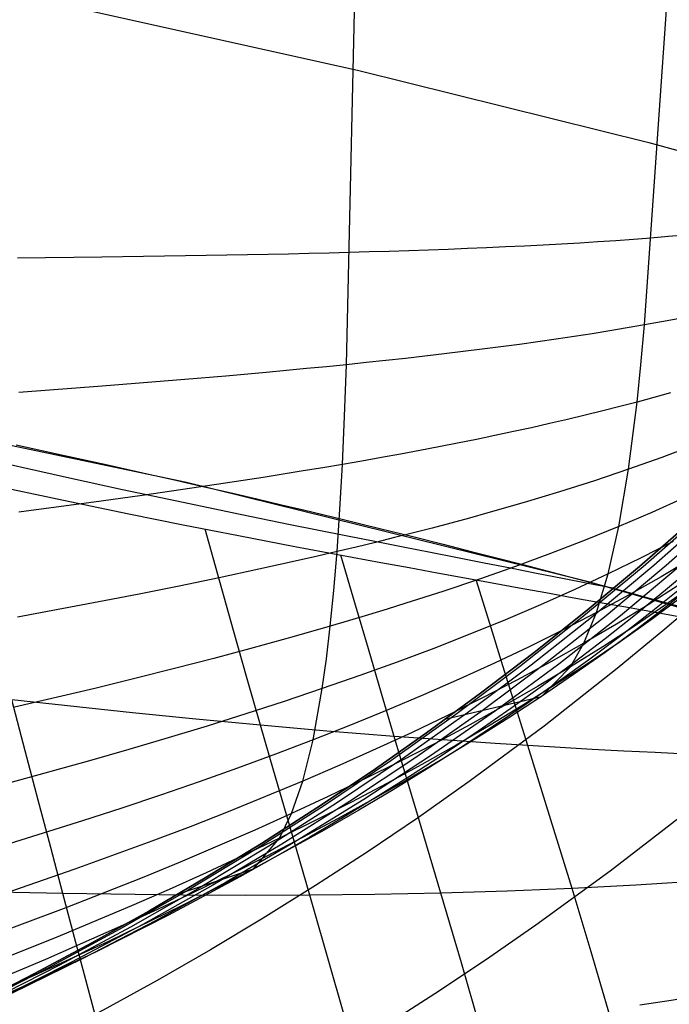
# Model space of a CAD drawing. Header units: millimetres. Extents: x -58 to 58, y -58 to 57.
# Tile 70 of 102: x 11.37 to 14.32, y 50.76 to 55.24. Entities that reach past the tile are written whole.
import ezdxf

# ---------------------------------------------------------------- set-up
doc = ezdxf.new("R2010")
doc.units = ezdxf.units.MM
doc.header["$MEASUREMENT"] = 0
doc.layers.add('Predefinito', color=5, linetype='Continuous')

msp = doc.modelspace()

# ---------------------------------------------------------------- linework, layer by layer
at = {"layer": 'Predefinito'}
for points in [[(2.5188, 56.4438), (3.7933, 56.3725), (5.0768, 56.2715), (6.3683, 56.14), (7.6668, 55.9774), (8.9714, 55.7832), (10.2809, 55.5568), (11.5944, 55.2976), (12.9105, 55.0052), (14.2283, 54.6791), (15.5464, 54.319), (16.8637, 53.9246), (18.1788, 53.4956), (19.4905, 53.0318), (20.7974, 52.533)], [(11.1727, 50.7694), (11.4355, 50.9033), (11.6964, 51.0426), (11.9553, 51.1874), (12.2123, 51.3378), (12.4671, 51.4938), (12.7198, 51.6557), (12.9703, 51.8234), (13.2185, 51.997), (13.4643, 52.1768), (13.7076, 52.3626), (13.9485, 52.5548), (14.1868, 52.7533), (14.4224, 52.9582), (14.6554, 53.1696), (14.8855, 53.3877), (15.1128, 53.6125), (15.3371, 53.8442), (15.5585, 54.0827), (15.7768, 54.3282), (15.9919, 54.5809), (16.2039, 54.8407), (16.4125, 55.1079)], [(16.4125, 55.1079), (16.2039, 54.8407), (15.9919, 54.5809), (15.7768, 54.3282), (15.5585, 54.0827), (15.3371, 53.8442), (15.1128, 53.6125), (14.8855, 53.3877), (14.6554, 53.1696), (14.4224, 52.9582), (14.1868, 52.7533), (13.9485, 52.5548), (13.7076, 52.3626), (13.4643, 52.1768), (13.2185, 51.997), (12.9703, 51.8234), (12.7198, 51.6557), (12.4671, 51.4938), (12.2123, 51.3378), (11.9553, 51.1874), (11.6964, 51.0426), (11.4355, 50.9033), (11.1727, 50.7694)], [(16.4125, 55.1079), (16.2039, 54.8407), (15.9919, 54.5809), (15.7768, 54.3282), (15.5585, 54.0827), (15.3371, 53.8442), (15.1128, 53.6125), (14.8855, 53.3877), (14.6554, 53.1696), (14.4224, 52.9582), (14.1868, 52.7533), (13.9485, 52.5548), (13.7076, 52.3626), (13.4643, 52.1768), (13.2185, 51.997), (12.9703, 51.8234), (12.7198, 51.6557), (12.4671, 51.4938), (12.2123, 51.3378), (11.9553, 51.1874), (11.6964, 51.0426), (11.4355, 50.9033), (11.1727, 50.7694)], [(21.0733, 50.261), (19.326, 50.9584), (17.5556, 51.5951), (15.7642, 52.1703), (13.9541, 52.6833), (12.1274, 53.1336), (10.2862, 53.5205), (8.4327, 53.8437), (6.5692, 54.1026), (4.6979, 54.2971), (2.821, 54.4269), (0.9407, 54.4919), (-0.9407, 54.4919), (-2.821, 54.4269), (-4.6979, 54.2971), (-6.5692, 54.1026), (-8.4327, 53.8437), (-10.2862, 53.5205), (-12.1274, 53.1336), (-13.9541, 52.6833), (-15.7642, 52.1703)], [(16.7708, 53.9536), (16.4067, 53.5304), (16.0293, 53.1209), (15.6387, 52.7254), (15.4384, 52.5329), (15.2347, 52.3439), (15.0277, 52.1585), (14.8172, 51.9767), (14.6033, 51.7984), (14.3859, 51.6238), (14.0534, 51.3686), (13.7147, 51.1229), (13.4861, 50.9647), (13.2553, 50.811), (13.0223, 50.6616), (12.5499, 50.3759), (12.069, 50.1072), (11.5799, 49.8552), (11.0827, 49.6194)]]:
    msp.add_lwpolyline(points, dxfattribs=at)
at = {"layer": 'Predefinito', "extrusion": (0.9905, 0.069824, -0.118464)}
msp.add_lwpolyline([(51.9599, 31.2939), (52.1708, 30.9394)], dxfattribs=at)
at = {"layer": 'Predefinito', "extrusion": (0.990697, 0.065644, -0.11921)}
msp.add_lwpolyline([(51.8935, 31.4771), (52.0847, 31.1331)], dxfattribs=at)
at = {"layer": 'Predefinito', "extrusion": (0.991001, 0.060837, -0.119227)}
msp.add_lwpolyline([(51.8432, 31.6912), (52.0027, 31.3814)], dxfattribs=at)
at = {"layer": 'Predefinito', "extrusion": (0.990583, 0.054058, -0.125793)}
msp.add_lwpolyline([(51.723, 32.3473), (51.8017, 32.1659)], dxfattribs=at)
at = {"layer": 'Predefinito', "extrusion": (0.777743, 0.628583, 0)}
msp.add_lwpolyline([(32.1062, 319), (32.1059, 319.0222), (32.1052, 319.0446), (32.1039, 319.0671), (32.1021, 319.0899), (32.0998, 319.1127), (32.0969, 319.1357), (32.0935, 319.1588), (32.0895, 319.182), (32.0849, 319.2052), (32.0797, 319.2285), (32.0739, 319.2518), (32.0676, 319.2752), (32.0606, 319.2985), (32.053, 319.3217), (32.0448, 319.345), (32.036, 319.3681), (32.0265, 319.3911), (32.0164, 319.414), (32.0058, 319.4367), (31.9945, 319.4593), (31.9825, 319.4816), (31.97, 319.5038), (31.9569, 319.5256), (31.9432, 319.5472), (31.9289, 319.5685), (31.914, 319.5895), (31.8985, 319.6101), (31.8825, 319.6303), (31.866, 319.6501), (31.8489, 319.6696), (31.8313, 319.6886), (31.8133, 319.7071), (31.7947, 319.7252), (31.7757, 319.7427), (31.7563, 319.7598), (31.7365, 319.7764), (31.7162, 319.7924), (31.6956, 319.8078), (31.6747, 319.8227), (31.6534, 319.837), (31.6318, 319.8507), (31.6099, 319.8638), (31.5878, 319.8764), (31.5655, 319.8883), (31.5429, 319.8996), (31.5202, 319.9103), (31.4973, 319.9203), (31.4743, 319.9298), (31.4511, 319.9386), (31.4279, 319.9468), (31.4046, 319.9544), (31.3813, 319.9614), (31.358, 319.9678), (31.3347, 319.9735), (31.3114, 319.9787), (31.2881, 319.9833), (31.265, 319.9873), (31.2419, 319.9908), (31.2189, 319.9936), (31.196, 319.996), (31.1733, 319.9977), (31.1508, 319.999), (31.1284, 319.9998), (31.1062, 320)], dxfattribs=at)
at = {"layer": 'Predefinito', "extrusion": (0.789505, 0.613745, 0)}
msp.add_lwpolyline([(32.9275, 319), (32.9273, 319.0222), (32.9265, 319.0446), (32.9253, 319.0671), (32.9235, 319.0899), (32.9212, 319.1127), (32.9183, 319.1357), (32.9148, 319.1588), (32.9108, 319.182), (32.9062, 319.2052), (32.9011, 319.2285), (32.8953, 319.2518), (32.8889, 319.2752), (32.8819, 319.2985), (32.8743, 319.3217), (32.8661, 319.345), (32.8573, 319.3681), (32.8479, 319.3911), (32.8378, 319.414), (32.8271, 319.4367), (32.8158, 319.4593), (32.8039, 319.4816), (32.7914, 319.5038), (32.7782, 319.5256), (32.7645, 319.5472), (32.7502, 319.5685), (32.7353, 319.5895), (32.7199, 319.6101), (32.7039, 319.6303), (32.6873, 319.6501), (32.6703, 319.6696), (32.6527, 319.6886), (32.6346, 319.7071), (32.6161, 319.7252), (32.5971, 319.7427), (32.5777, 319.7598), (32.5578, 319.7764), (32.5376, 319.7924), (32.517, 319.8078), (32.496, 319.8227), (32.4747, 319.837), (32.4531, 319.8507), (32.4313, 319.8638), (32.4092, 319.8764), (32.3868, 319.8883), (32.3643, 319.8996), (32.3415, 319.9103), (32.3186, 319.9203), (32.2956, 319.9298), (32.2725, 319.9386), (32.2493, 319.9468), (32.226, 319.9544), (32.2027, 319.9614), (32.1794, 319.9678), (32.156, 319.9735), (32.1327, 319.9787), (32.1095, 319.9833), (32.0863, 319.9873), (32.0632, 319.9908), (32.0402, 319.9936), (32.0174, 319.996), (31.9947, 319.9977), (31.9721, 319.999), (31.9497, 319.9998), (31.9275, 320)], dxfattribs=at)
at = {"layer": 'Predefinito', "extrusion": (0.795296, 0.606221, 0)}
msp.add_lwpolyline([(33.333, 319), (33.3327, 319.0222), (33.332, 319.0446), (33.3307, 319.0671), (33.3289, 319.0899), (33.3266, 319.1127), (33.3237, 319.1357), (33.3203, 319.1588), (33.3163, 319.182), (33.3117, 319.2052), (33.3065, 319.2285), (33.3007, 319.2518), (33.2944, 319.2752), (33.2874, 319.2985), (33.2798, 319.3217), (33.2716, 319.345), (33.2628, 319.3681), (33.2533, 319.3911), (33.2432, 319.414), (33.2326, 319.4367), (33.2213, 319.4593), (33.2093, 319.4816), (33.1968, 319.5038), (33.1837, 319.5256), (33.17, 319.5472), (33.1557, 319.5685), (33.1408, 319.5895), (33.1253, 319.6101), (33.1093, 319.6303), (33.0928, 319.6501), (33.0757, 319.6696), (33.0581, 319.6886), (33.0401, 319.7071), (33.0215, 319.7252), (33.0025, 319.7427), (32.9831, 319.7598), (32.9633, 319.7764), (32.943, 319.7924), (32.9224, 319.8078), (32.9015, 319.8227), (32.8802, 319.837), (32.8586, 319.8507), (32.8367, 319.8638), (32.8146, 319.8764), (32.7923, 319.8883), (32.7697, 319.8996), (32.747, 319.9103), (32.7241, 319.9203), (32.7011, 319.9298), (32.6779, 319.9386), (32.6547, 319.9468), (32.6314, 319.9544), (32.6081, 319.9614), (32.5848, 319.9678), (32.5615, 319.9735), (32.5382, 319.9787), (32.5149, 319.9833), (32.4918, 319.9873), (32.4687, 319.9908), (32.4457, 319.9936), (32.4228, 319.996), (32.4001, 319.9977), (32.3776, 319.999), (32.3552, 319.9998), (32.333, 320)], dxfattribs=at)
at = {"layer": 'Predefinito', "extrusion": (0.801025, 0.598631, 0)}
msp.add_lwpolyline([(33.7347, 319), (33.7345, 319.0222), (33.7337, 319.0446), (33.7325, 319.0671), (33.7307, 319.0899), (33.7284, 319.1127), (33.7255, 319.1357), (33.722, 319.1588), (33.718, 319.182), (33.7134, 319.2052), (33.7083, 319.2285), (33.7025, 319.2518), (33.6961, 319.2752), (33.6891, 319.2985), (33.6816, 319.3217), (33.6733, 319.345), (33.6645, 319.3681), (33.6551, 319.3911), (33.645, 319.414), (33.6343, 319.4367), (33.623, 319.4593), (33.6111, 319.4816), (33.5986, 319.5038), (33.5854, 319.5256), (33.5717, 319.5472), (33.5574, 319.5685), (33.5425, 319.5895), (33.5271, 319.6101), (33.5111, 319.6303), (33.4945, 319.6501), (33.4775, 319.6696), (33.4599, 319.6886), (33.4418, 319.7071), (33.4233, 319.7252), (33.4043, 319.7427), (33.3849, 319.7598), (33.365, 319.7764), (33.3448, 319.7924), (33.3242, 319.8078), (33.3032, 319.8227), (33.2819, 319.837), (33.2604, 319.8507), (33.2385, 319.8638), (33.2164, 319.8764), (33.194, 319.8883), (33.1715, 319.8996), (33.1487, 319.9103), (33.1258, 319.9203), (33.1028, 319.9298), (33.0797, 319.9386), (33.0565, 319.9468), (33.0332, 319.9544), (33.0099, 319.9614), (32.9866, 319.9678), (32.9632, 319.9735), (32.9399, 319.9787), (32.9167, 319.9833), (32.8935, 319.9873), (32.8704, 319.9908), (32.8474, 319.9936), (32.8246, 319.996), (32.8019, 319.9977), (32.7793, 319.999), (32.7569, 319.9998), (32.7347, 320)], dxfattribs=at)
at = {"layer": 'Predefinito', "extrusion": (0.843748, 0.536739, 0)}
msp.add_lwpolyline([(36.7559, 319), (36.7556, 319.0222), (36.7549, 319.0446), (36.7536, 319.0671), (36.7518, 319.0899), (36.7495, 319.1127), (36.7466, 319.1357), (36.7432, 319.1588), (36.7392, 319.182), (36.7346, 319.2052), (36.7294, 319.2285), (36.7236, 319.2518), (36.7173, 319.2752), (36.7103, 319.2985), (36.7027, 319.3217), (36.6945, 319.345), (36.6856, 319.3681), (36.6762, 319.3911), (36.6661, 319.414), (36.6554, 319.4367), (36.6441, 319.4593), (36.6322, 319.4816), (36.6197, 319.5038), (36.6066, 319.5256), (36.5928, 319.5472), (36.5785, 319.5685), (36.5637, 319.5895), (36.5482, 319.6101), (36.5322, 319.6303), (36.5157, 319.6501), (36.4986, 319.6696), (36.481, 319.6886), (36.463, 319.7071), (36.4444, 319.7252), (36.4254, 319.7427), (36.406, 319.7598), (36.3862, 319.7764), (36.3659, 319.7924), (36.3453, 319.8078), (36.3243, 319.8227), (36.3031, 319.837), (36.2815, 319.8507), (36.2596, 319.8638), (36.2375, 319.8764), (36.2151, 319.8883), (36.1926, 319.8996), (36.1699, 319.9103), (36.147, 319.9203), (36.1239, 319.9298), (36.1008, 319.9386), (36.0776, 319.9468), (36.0543, 319.9544), (36.031, 319.9614), (36.0077, 319.9678), (35.9844, 319.9735), (35.9611, 319.9787), (35.9378, 319.9833), (35.9146, 319.9873), (35.8915, 319.9908), (35.8686, 319.9936), (35.8457, 319.996), (35.823, 319.9977), (35.8004, 319.999), (35.778, 319.9998), (35.7559, 320)], dxfattribs=at)
at = {"layer": 'Predefinito', "extrusion": (0.880635, 0.473795, 0)}
msp.add_lwpolyline([(39.4079, 319), (39.4077, 319.0222), (39.407, 319.0446), (39.4057, 319.0671), (39.4039, 319.0899), (39.4016, 319.1127), (39.3987, 319.1357), (39.3953, 319.1588), (39.3913, 319.182), (39.3867, 319.2052), (39.3815, 319.2285), (39.3757, 319.2518), (39.3693, 319.2752), (39.3624, 319.2985), (39.3548, 319.3217), (39.3466, 319.345), (39.3377, 319.3681), (39.3283, 319.3911), (39.3182, 319.414), (39.3075, 319.4367), (39.2962, 319.4593), (39.2843, 319.4816), (39.2718, 319.5038), (39.2587, 319.5256), (39.2449, 319.5472), (39.2306, 319.5685), (39.2157, 319.5895), (39.2003, 319.6101), (39.1843, 319.6303), (39.1678, 319.6501), (39.1507, 319.6696), (39.1331, 319.6886), (39.1151, 319.7071), (39.0965, 319.7252), (39.0775, 319.7427), (39.0581, 319.7598), (39.0382, 319.7764), (39.018, 319.7924), (38.9974, 319.8078), (38.9764, 319.8227), (38.9552, 319.837), (38.9336, 319.8507), (38.9117, 319.8638), (38.8896, 319.8764), (38.8672, 319.8883), (38.8447, 319.8996), (38.822, 319.9103), (38.7991, 319.9203), (38.776, 319.9298), (38.7529, 319.9386), (38.7297, 319.9468), (38.7064, 319.9544), (38.6831, 319.9614), (38.6598, 319.9678), (38.6365, 319.9735), (38.6132, 319.9787), (38.5899, 319.9833), (38.5667, 319.9873), (38.5436, 319.9908), (38.5207, 319.9936), (38.4978, 319.996), (38.4751, 319.9977), (38.4525, 319.999), (38.4301, 319.9998), (38.4079, 320)], dxfattribs=at)
at = {"layer": 'Predefinito'}
for points in [[(12.0903, 51.2656, 60), (12.4313, 51.3796, 50.6449), (12.55, 51.5186, 47.5316), (12.6048, 51.6306, 45.9799), (12.6558, 51.7776, 44.4349), (12.7025, 51.965, 42.8992), (12.7443, 52.1979, 41.3755), (12.7632, 52.333, 40.619), (12.7807, 52.4814, 39.8662), (12.7967, 52.6437, 39.1179), (12.8112, 52.8204, 38.3743), (12.8241, 53.0114, 37.6372), (12.8356, 53.2165, 36.9055), (12.8457, 53.4349, 36.1829), (12.8541, 53.6695, 35.4678), (12.9009, 55.7423, 29.8979)], [(13.3071, 52.061, 60), (13.741, 52.1623, 49.425), (13.8727, 52.2966, 46.4121), (13.9338, 52.4038, 44.9125), (13.9912, 52.5431, 43.4203), (14.0444, 52.7186, 41.9375), (14.0931, 52.9344, 40.4661), (14.1368, 53.1942, 39.0084), (14.1755, 53.4995, 37.569), (14.193, 53.6682, 36.8588), (14.2093, 53.8498, 36.154), (14.3222, 55.4577, 30.637)], [(16.4125, 55.1079, 58.75), (16.1928, 54.8237, 58.7246), (15.9671, 54.5444, 58.6993), (15.735, 54.2704, 58.6743), (15.4962, 54.0019, 58.6499), (15.2507, 53.7394, 58.6261), (14.9985, 53.4829, 58.6031), (14.7397, 53.2326, 58.581), (14.4744, 52.9886, 58.56), (14.2027, 52.7512, 58.5401), (13.9248, 52.5205, 58.5215), (13.6409, 52.2965, 58.5042), (13.3512, 52.0796, 58.4882), (13.0556, 51.8697, 58.4737), (12.7546, 51.6671, 58.4607), (12.4482, 51.4717, 58.4495), (12.1367, 51.2837, 58.4401), (11.8204, 51.103, 58.4326), (11.4995, 50.9299, 58.4268), (11.1744, 50.7642, 58.4222)], [(16.4125, 55.1079, 57.5), (16.2003, 54.8238, 57.4492), (15.9817, 54.5448, 57.3986), (15.7564, 54.2711, 57.3488), (15.5239, 54.0032, 57.2999), (15.2839, 53.7413, 57.2524), (15.0365, 53.4857, 57.2065), (14.7818, 53.2364, 57.1624), (14.52, 52.9936, 57.1203), (14.2512, 52.7572, 57.0806), (13.9756, 52.5275, 57.0434), (13.6933, 52.3045, 57.0087), (13.4046, 52.0885, 56.9767), (13.1096, 51.8794, 56.9476), (12.8085, 51.6774, 56.9217), (12.5016, 51.4826, 56.8992), (12.1893, 51.2951, 56.8804), (11.8719, 51.1149, 56.8654), (11.5496, 50.942, 56.8537), (11.2231, 50.7765, 56.8445)], [(16.4125, 55.1079, 56.25), (16.2102, 54.8226, 56.1738), (16.0007, 54.5426, 56.098), (15.7837, 54.2683, 56.0233), (15.5586, 54, 55.9501), (15.3249, 53.7383, 55.8789), (15.0829, 53.4831, 55.8101), (14.8327, 53.2345, 55.744), (14.5744, 52.9926, 55.681), (14.3084, 52.7573, 55.6214), (14.0347, 52.5289, 55.5655), (13.7537, 52.3073, 55.5135), (13.4654, 52.0927, 55.4656), (13.1702, 51.8851, 55.4219), (12.8685, 51.6846, 55.383), (12.5605, 51.4913, 55.3491), (12.2466, 51.3052, 55.3209), (11.9274, 51.1263, 55.2984), (11.6032, 50.9547, 55.2808), (11.2746, 50.7904, 55.267)], [(16.4125, 55.1079, 55), (16.2219, 54.8206, 54.8984), (16.023, 54.5391, 54.7975), (15.8153, 54.2638, 54.698), (15.5984, 53.995, 54.6005), (15.3718, 53.7331, 54.5057), (15.1356, 53.4783, 54.414), (14.89, 53.2305, 54.3259), (14.6354, 52.9897, 54.242), (14.372, 52.7559, 54.1626), (14.1, 52.5292, 54.0881), (13.8197, 52.3096, 54.0187), (13.5315, 52.0972, 53.9548), (13.2357, 51.8919, 53.8965), (12.9327, 51.6938, 53.8446), (12.623, 51.5029, 53.7995), (12.3071, 51.3191, 53.7618), (11.9855, 51.1426, 53.7317), (11.6589, 50.9732, 53.7082), (11.3277, 50.8111, 53.6898)], [(16.521, 54.7696, 319.7071), (16.4325, 54.6577, 319.7071), (16.0783, 54.2293, 319.7071), (15.8958, 54.02, 319.7071), (15.7098, 53.8141, 319.7071), (15.52, 53.6115, 319.7071), (15.3266, 53.4122, 319.7071), (15.1294, 53.2163, 319.7071), (14.9284, 53.0239, 319.7071), (14.7236, 52.8349, 319.7071), (14.5148, 52.6493, 319.7071), (14.3022, 52.4673, 319.7071), (14.0855, 52.2887, 319.7071), (13.7528, 52.0276, 319.7071), (13.4118, 51.7753, 319.7071), (13.1814, 51.6131, 319.7071), (12.9485, 51.4556, 319.7071), (12.7133, 51.3029, 319.7071), (12.4757, 51.1548, 319.7071), (12.2356, 51.0112, 319.7071), (11.9933, 50.8723, 319.7071), (11.7485, 50.7377, 319.7071), (11.5015, 50.6077, 319.7071), (11.2521, 50.4819, 319.7071)], [(14.3935, 54.258, 34.8866), (14.3164, 54.2512, 34.8275), (14.2382, 54.2447, 34.7698), (14.159, 54.2386, 34.7135), (14.0788, 54.2328, 34.6587), (13.9976, 54.2273, 34.6054), (13.9154, 54.2222, 34.5537), (13.8323, 54.2172, 34.5036), (13.7483, 54.2126, 34.4551), (13.6635, 54.2083, 34.4083), (13.5778, 54.2041, 34.3632), (13.4914, 54.2003, 34.3199), (13.4041, 54.1966, 34.2783), (13.3162, 54.1932, 34.2386), (13.2276, 54.1899, 34.2008), (13.1383, 54.1869, 34.1649), (13.0483, 54.1841, 34.1309), (12.9578, 54.1814, 34.0989), (12.8667, 54.1788, 34.069), (12.7751, 54.1765, 34.0411), (12.683, 54.1742, 34.0151), (12.5904, 54.1721, 33.9911), (12.4974, 54.1701, 33.9688), (12.3102, 54.1665, 33.9292), (12.1216, 54.1633, 33.8955), (11.9319, 54.1604, 33.8669), (11.7413, 54.1579, 33.8427), (11.3583, 54.1534, 33.8043)], [(14.0647, 52.6537, 30.258), (13.951, 52.676, 30.1888), (13.8358, 52.6986, 30.1218), (13.7189, 52.7215, 30.0573), (13.6006, 52.7447, 29.9952), (13.4806, 52.7682, 29.9356), (13.3592, 52.792, 29.8785), (13.2362, 52.816, 29.824), (13.1117, 52.8404, 29.7723), (12.9824, 52.8657, 29.7221), (12.8519, 52.8913, 29.6748), (12.721, 52.9171, 29.6305), (12.5908, 52.9432, 29.589), (12.3341, 52.9958, 29.514), (12.0822, 53.0488, 29.4485), (11.8358, 53.1016, 29.3912), (11.5953, 53.1539, 29.341), (11.1343, 53.2562, 29.2566), (10.6972, 53.3541, 29.1865), (9.4482, 53.6248, 29.0226), (8.6382, 53.7874, 28.9275), (7.7908, 53.9399, 28.8417)], [(14.363, 53.8781, 36.2676), (14.2867, 53.8637, 36.2101), (14.2093, 53.8498, 36.154), (14.1309, 53.8362, 36.0993), (14.0515, 53.8229, 36.046), (13.9711, 53.81, 35.9941), (13.8899, 53.7975, 35.9437), (13.8077, 53.7852, 35.8948), (13.7247, 53.7733, 35.8475), (13.6409, 53.7617, 35.8017), (13.5562, 53.7505, 35.7576), (13.4708, 53.7394, 35.7152), (13.3847, 53.7287, 35.6745), (13.2978, 53.7182, 35.6355), (13.2103, 53.708, 35.5982), (13.1221, 53.6981, 35.5628), (13.0334, 53.6883, 35.5293), (12.944, 53.6788, 35.4976), (12.8541, 53.6695, 35.4678), (12.7637, 53.6604, 35.44), (12.6728, 53.6515, 35.4141), (12.5814, 53.6428, 35.3899), (12.4896, 53.6342, 35.3674), (12.3048, 53.6176, 35.3271), (12.1187, 53.6017, 35.2925), (11.9314, 53.5863, 35.2627), (11.7432, 53.5715, 35.2371), (11.365, 53.5432, 35.1954)], [(14.3279, 53.5414, 37.6781), (14.1755, 53.4995, 37.569), (14.0978, 53.4792, 37.5163), (14.0192, 53.4592, 37.465), (13.9397, 53.4397, 37.4151), (13.8593, 53.4205, 37.3665), (13.778, 53.4017, 37.3194), (13.6959, 53.3833, 37.2737), (13.613, 53.3652, 37.2296), (13.5293, 53.3475, 37.187), (13.4449, 53.3301, 37.1459), (13.3597, 53.313, 37.1065), (13.2739, 53.2962, 37.0687), (13.1874, 53.2797, 37.0326), (13.1004, 53.2635, 36.9982), (13.0127, 53.2476, 36.9655), (12.9244, 53.2319, 36.9346), (12.8356, 53.2165, 36.9055), (12.7463, 53.2014, 36.8783), (12.6566, 53.1865, 36.8528), (12.5664, 53.1718, 36.829), (12.4757, 53.1574, 36.8068), (12.2933, 53.1292, 36.7667), (12.1095, 53.1018, 36.732), (11.9245, 53.0752, 36.7019), (11.7386, 53.0493, 36.6758), (11.3649, 52.9996, 36.6325)], [(11.3517, 53.3047, 29.1411), (11.5718, 53.2574, 29.1768), (11.7619, 53.2157, 29.2126), (11.9288, 53.1785, 29.2484), (12.0785, 53.1447, 29.2842), (12.2139, 53.1138, 29.3201), (12.3376, 53.0852, 29.356), (12.4519, 53.0585, 29.3918), (12.5586, 53.0333, 29.4277), (12.6585, 53.0095, 29.4636), (12.7524, 52.987, 29.4995), (12.8411, 52.9656, 29.5354), (12.9254, 52.9451, 29.5714), (13.0058, 52.9254, 29.6073), (13.1556, 52.8884, 29.6791), (13.2933, 52.8539, 29.751), (13.4214, 52.8215, 29.8228), (13.5423, 52.7907, 29.8947), (13.6567, 52.7612, 29.9666), (13.7652, 52.733, 30.0385), (13.8682, 52.706, 30.1104), (13.9664, 52.6801, 30.1823), (14.0602, 52.6551, 30.2542), (14.1502, 52.631, 30.3261), (14.2368, 52.6076, 30.398), (14.3204, 52.5849, 30.4699), (14.4009, 52.563, 30.5418)], [(14.4354, 53.3037, 39.2209), (14.2881, 53.2481, 39.1122), (14.1368, 53.1942, 39.0084), (13.9819, 53.1421, 38.9094), (13.8234, 53.0917, 38.8155), (13.6617, 53.0429, 38.727), (13.4969, 52.9957, 38.6442), (13.4134, 52.9726, 38.6049), (13.3292, 52.9498, 38.5672), (13.2443, 52.9274, 38.531), (13.1589, 52.9054, 38.4964), (13.0728, 52.8837, 38.4634), (12.9861, 52.8623, 38.432), (12.8989, 52.8412, 38.4023), (12.8112, 52.8204, 38.3743), (12.723, 52.7999, 38.348), (12.6343, 52.7796, 38.3233), (12.4556, 52.74, 38.2786), (12.2754, 52.7015, 38.2396), (12.0938, 52.6639, 38.2055), (11.911, 52.6274, 38.1759), (11.7274, 52.5917, 38.1499), (11.358, 52.523, 38.1064)], [(11.1639, 53.1387, 29.4363), (11.6248, 53.0419, 29.5218), (11.8652, 52.9924, 29.5726), (12.1114, 52.9426, 29.6304), (12.363, 52.8928, 29.6964), (12.6194, 52.8434, 29.7719), (12.7493, 52.819, 29.8136), (12.88, 52.7948, 29.8581), (13.0104, 52.7709, 29.9056), (13.1395, 52.7474, 29.9559), (13.2669, 52.7241, 30.0092), (13.3927, 52.7012, 30.0652), (13.517, 52.6785, 30.1239), (13.6397, 52.6562, 30.1853), (13.7609, 52.6342, 30.2492), (13.8804, 52.6125, 30.3157), (13.9984, 52.5912, 30.3847), (14.1147, 52.5702, 30.4561), (14.2996, 52.537, 30.5766), (14.4801, 52.5048, 30.7031), (14.6566, 52.4737, 30.8353), (14.8291, 52.4438, 30.9731)], [(14.3897, 53.0647, 40.6664), (14.2433, 52.9986, 40.564), (14.0931, 52.9344, 40.4661), (13.9394, 52.872, 40.3727), (13.7823, 52.8114, 40.2841), (13.6221, 52.7525, 40.2005), (13.4589, 52.6953, 40.1222), (13.2929, 52.6396, 40.0493), (13.1245, 52.5855, 39.9822), (13.0393, 52.5589, 39.9509), (12.9537, 52.5327, 39.9211), (12.8674, 52.5069, 39.8929), (12.7807, 52.4814, 39.8662), (12.6058, 52.4313, 39.8176), (12.4292, 52.3825, 39.7748), (12.2511, 52.335, 39.7373), (12.0716, 52.2886, 39.7045), (11.891, 52.2433, 39.6757), (11.7094, 52.1991, 39.6504), (11.3441, 52.1138, 39.6078)], [(13.0849, 48.3828, 60.0026), (13.3224, 48.5146, 48.6431), (13.3287, 48.6106, 46.7008), (13.3189, 48.7553, 44.7495), (13.2887, 48.9592, 42.793), (13.2646, 49.087, 41.8141), (13.2337, 49.234, 40.8353), (13.1955, 49.4019, 39.8573), (13.1494, 49.5923, 38.8806), (13.0948, 49.8068, 37.907), (13.0312, 50.0458, 36.9394), (12.9585, 50.3098, 35.9802), (12.8768, 50.5996, 35.031), (12.7862, 50.9158, 34.0937), (12.6869, 51.2594, 33.1701), (12.5793, 51.631, 32.2624), (12.5225, 51.8276, 31.8151), (12.4638, 52.0316, 31.3726), (12.4033, 52.243, 30.9351), (12.341, 52.4619, 30.5029), (12.2772, 52.6884, 30.0764), (12.2119, 52.9226, 29.6558)], [(14.3394, 52.8667, 42.1246), (14.1937, 52.7917, 42.029), (14.0444, 52.7186, 41.9375), (13.8918, 52.6475, 41.8502), (13.7359, 52.5782, 41.7673), (13.5771, 52.5107, 41.6891), (13.4154, 52.4449, 41.6158), (13.2511, 52.3808, 41.5475), (13.0844, 52.3183, 41.4845), (12.9154, 52.2574, 41.4271), (12.7443, 52.1979, 41.3755), (12.5714, 52.1399, 41.3296), (12.3967, 52.0832, 41.2892), (12.2206, 52.0279, 41.2537), (12.0431, 51.9738, 41.2225), (11.8645, 51.9211, 41.195), (11.6849, 51.8696, 41.1708), (11.3235, 51.77, 41.1297)], [(14.4264, 52.7906, 43.6856), (14.2847, 52.7061, 43.5934), (14.1396, 52.6236, 43.505), (13.9912, 52.5431, 43.4203), (13.8395, 52.4646, 43.3395), (13.6848, 52.388, 43.2628), (13.5272, 52.3132, 43.1903), (13.367, 52.2402, 43.1224), (13.2042, 52.1689, 43.0591), (13.0391, 52.0994, 43.0006), (12.8718, 52.0314, 42.9473), (12.7025, 51.965, 42.8992), (12.5314, 51.9002, 42.8565), (12.3586, 51.8368, 42.8188), (12.1844, 51.7749, 42.7856), (12.0088, 51.7144, 42.7563), (11.8321, 51.6553, 42.7305), (11.6544, 51.5975, 42.7076), (11.2968, 51.4859, 42.6688)], [(13.5745, 48.6582, 60.0031), (13.8333, 48.7616, 48.7303), (13.8467, 48.8453, 46.8026), (13.845, 48.9745, 44.8665), (13.8242, 49.1588, 42.9253), (13.8053, 49.2751, 41.954), (13.78, 49.4092, 40.9827), (13.7476, 49.5626, 40.012), (13.7077, 49.737, 39.0424), (13.6595, 49.9336, 38.0755), (13.6025, 50.1529, 37.114), (13.5363, 50.3954, 36.1602), (13.4611, 50.6617, 35.2155), (13.3768, 50.9526, 34.2816), (13.2836, 51.2689, 33.3604), (13.1818, 51.6113, 32.4536), (13.0716, 51.9807, 31.5633), (13.0136, 52.1759, 31.1249), (12.9538, 52.3781, 30.6915), (12.8922, 52.5875, 30.2632), (12.829, 52.8042, 29.8403)], [(14.4396, 52.7574, 52.7041), (14.3055, 52.6444, 52.6568), (14.1691, 52.5332, 52.611), (14.0304, 52.4239, 52.5668), (13.8894, 52.3164, 52.5243), (13.7462, 52.2108, 52.4835), (13.6009, 52.107, 52.4444), (13.4535, 52.005, 52.4071), (13.304, 51.9049, 52.3716), (13.1526, 51.8066, 52.3381), (12.9994, 51.7101, 52.3066), (12.8443, 51.6154, 52.2773), (12.6876, 51.5225, 52.2502), (12.5291, 51.4315, 52.2255), (12.3692, 51.3422, 52.2031), (12.0449, 51.169, 52.1655), (11.7154, 51.0029, 52.1361), (11.3814, 50.8438, 52.1131), (11.0436, 50.6918, 52.0945)], [(14.0563, 48.9493, 60.0036), (14.339, 49.0264, 48.8407), (14.3604, 49.0981, 46.9316), (14.3677, 49.2119, 45.0146), (14.357, 49.3767, 43.0928), (14.3436, 49.4812, 42.1311), (14.3241, 49.6022, 41.1694), (14.2979, 49.7409, 40.2082), (14.2645, 49.8988, 39.2478), (14.2231, 50.0771, 38.2896), (14.1728, 50.2762, 37.3364), (14.1134, 50.4963, 36.3901), (14.0448, 50.7383, 35.452), (13.9669, 51.0027, 34.5237), (13.8799, 51.2904, 33.6069), (13.7838, 51.6023, 32.7031), (13.6789, 51.9392, 31.8143), (13.5656, 52.302, 30.9424), (13.506, 52.4935, 30.5133), (13.4446, 52.6917, 30.0892)], [(14.3758, 52.6549, 51.1892), (14.2398, 52.5455, 51.1343), (14.1014, 52.438, 51.0814), (13.9604, 52.3324, 51.0304), (13.8171, 52.2288, 50.9814), (13.6714, 52.127, 50.9345), (13.5234, 52.0271, 50.8897), (13.3732, 51.9291, 50.8471), (13.221, 51.833, 50.8069), (13.0667, 51.7387, 50.7692), (12.9105, 51.6462, 50.734), (12.7524, 51.5556, 50.7015), (12.5927, 51.4667, 50.6718), (12.4313, 51.3796, 50.6449), (12.2684, 51.2943, 50.621), (12.104, 51.2108, 50.5999), (11.7714, 51.0489, 50.5646), (11.4343, 50.8939, 50.5369), (11.0934, 50.7458, 50.5146)], [(14.4454, 52.6777, 49.7221), (14.3099, 52.5706, 49.6581), (14.1717, 52.4656, 49.5963), (14.0307, 52.3625, 49.5369), (13.8871, 52.2614, 49.4798), (13.741, 52.1623, 49.425), (13.5924, 52.0651, 49.3728), (13.4414, 51.9698, 49.3232), (13.2882, 51.8764, 49.2763), (13.1328, 51.7848, 49.2323), (12.9754, 51.6951, 49.1913), (12.816, 51.6072, 49.1534), (12.6548, 51.5211, 49.1187), (12.492, 51.4367, 49.0874), (12.3275, 51.3541, 49.0596), (12.1616, 51.2732, 49.0349), (11.9942, 51.194, 49.0131), (11.8257, 51.1166, 48.9938), (11.4853, 50.9667, 48.9615), (11.1413, 50.8233, 48.9355)], [(14.4432, 52.6757, 46.7107), (14.3052, 52.5779, 46.6315), (14.164, 52.4821, 46.5553), (14.0198, 52.3883, 46.4822), (13.8727, 52.2966, 46.4121), (13.7226, 52.2068, 46.3452), (13.5699, 52.119, 46.2817), (13.4147, 52.0331, 46.2216), (13.257, 51.949, 46.1653), (13.097, 51.8668, 46.1128), (12.9349, 51.7863, 46.0642), (12.7707, 51.7076, 46.0199), (12.6048, 51.6306, 45.9799), (12.4371, 51.5552, 45.9443), (12.2679, 51.4815, 45.9127), (12.0972, 51.4093, 45.8849), (11.9253, 51.3388, 45.8603), (11.5781, 51.2024, 45.8192), (11.2275, 51.072, 45.7862)], [(14.3675, 52.6699, 45.1553), (14.2262, 52.5791, 45.071), (14.0815, 52.4905, 44.99), (13.9338, 52.4038, 44.9125), (13.783, 52.3191, 44.8386), (13.6293, 52.2364, 44.7683), (13.4729, 52.1555, 44.7019), (13.314, 52.0764, 44.6396), (13.1526, 51.9992, 44.5816), (12.989, 51.9237, 44.528), (12.8234, 51.8498, 44.479), (12.6558, 51.7776, 44.4349), (12.4864, 51.7071, 44.3956), (12.3155, 51.6381, 44.3609), (12.1431, 51.5706, 44.3302), (11.9693, 51.5046, 44.3032), (11.6186, 51.3771, 44.2581), (11.2646, 51.2552, 44.222)], [(14.3779, 52.6129, 48.183), (14.2398, 52.511, 48.1125), (14.0988, 52.4111, 48.0446), (13.9549, 52.3133, 47.9794), (13.8083, 52.2175, 47.9169), (13.659, 52.1236, 47.8573), (13.5071, 52.0316, 47.8007), (13.3529, 51.9416, 47.7472), (13.1964, 51.8534, 47.6969), (13.0377, 51.767, 47.6501), (12.877, 51.6825, 47.6068), (12.7144, 51.5997, 47.5673), (12.55, 51.5186, 47.5316), (12.384, 51.4393, 47.4998), (12.2164, 51.3617, 47.4716), (12.0474, 51.2857, 47.4468), (11.8772, 51.2113, 47.4248), (11.5334, 51.0675, 47.388), (11.1862, 50.93, 47.3584)], [(12.0862, 47.8797, 60.0018), (12.2616, 47.9461, 52.4043), (12.2944, 48.0703, 48.5199), (12.2919, 48.1916, 46.5571), (12.2719, 48.3676, 44.5845), (12.2542, 48.4798, 43.596), (12.2304, 48.6103, 42.6066), (12.2002, 48.7608, 41.6172), (12.1629, 48.9331, 40.6282), (12.118, 49.1289, 39.6403), (12.065, 49.3502, 38.6544), (12.0034, 49.5986, 37.6723), (11.933, 49.8747, 36.6973), (11.8537, 50.1789, 35.732), (11.7658, 50.512, 34.7782), (11.6693, 50.8746, 33.838), (11.618, 51.0672, 33.3737), (11.5647, 51.2676, 32.9136), (11.5094, 51.4757, 32.4581), (11.4522, 51.6916, 32.0073), (11.3932, 51.9156, 31.5617), (11.3325, 52.1476, 31.1214)], [(14.3977, 51.9006, 32.2085), (14.2575, 51.907, 32.123), (14.1156, 51.9141, 32.0408), (13.9718, 51.9218, 31.9619), (13.8262, 51.9302, 31.8863), (13.6789, 51.9392, 31.8143), (13.5296, 51.9487, 31.7459), (13.3784, 51.9588, 31.6812), (13.2257, 51.9695, 31.6203), (13.0716, 51.9807, 31.5633), (12.9177, 51.9926, 31.5102), (12.7649, 52.0051, 31.4609), (12.6136, 52.0181, 31.4151), (12.4638, 52.0316, 31.3726), (12.169, 52.0596, 31.2964), (11.8816, 52.0886, 31.2304), (11.3325, 52.1476, 31.1214)], [(17.2632, 51.6936, 37.8279), (17.0805, 51.594, 37.6435), (16.9587, 51.5326, 37.5241), (16.836, 51.4742, 37.4065), (16.7123, 51.4189, 37.2908), (16.5876, 51.3664, 37.177), (16.4621, 51.3167, 37.0652), (16.2087, 51.2247, 36.8479), (15.9521, 51.1416, 36.6393), (15.6918, 51.0665, 36.4397), (15.5602, 51.0317, 36.3434), (15.4276, 50.9985, 36.2494), (15.2941, 50.9668, 36.1578), (15.1596, 50.9366, 36.0687), (15.024, 50.9078, 35.9821), (14.8873, 50.8802, 35.8981), (14.7496, 50.8539, 35.8167), (14.6108, 50.8287, 35.738), (14.471, 50.8046, 35.6621), (14.33, 50.7815, 35.5891), (14.1879, 50.7594, 35.519)], [(14.4537, 51.3237, 33.9068), (14.3123, 51.3141, 33.8271), (14.1696, 51.3055, 33.7505), (14.0254, 51.2976, 33.677), (13.8799, 51.2904, 33.6069), (13.7328, 51.284, 33.54), (13.5843, 51.2783, 33.4766), (13.4345, 51.2732, 33.4167), (13.2836, 51.2689, 33.3604), (13.1328, 51.2653, 33.3077), (12.983, 51.2626, 33.2586), (12.6869, 51.2594, 33.1701), (12.3962, 51.2588, 33.0931), (12.1116, 51.2602, 33.0258), (11.5647, 51.2676, 32.9136), (11.0389, 51.278, 32.8209)]]:
    msp.add_polyline3d(points, dxfattribs=at)

doc.saveas('drawing.dxf')
